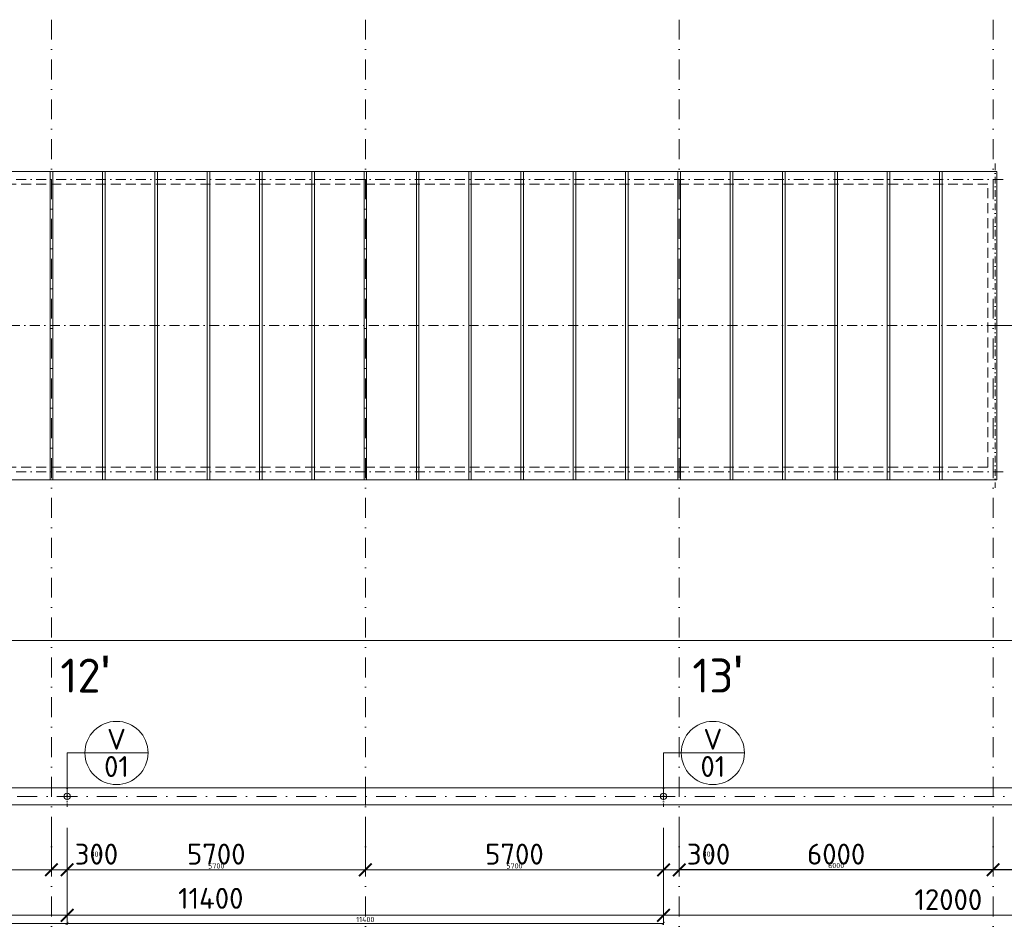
# Model space of a CAD drawing. Header units: millimetres. Extents: x -916886 to 3713765, y -2985421 to 1675785.
# Tile 173 of 256: x 125942 to 144764, y 247484 to 264800. Entities that reach past the tile are written whole.
import ezdxf
from ezdxf.enums import TextEntityAlignment as Align

# ---------------------------------------------------------------- set-up
doc = ezdxf.new("R2010")
doc.units = ezdxf.units.MM
for name, pattern in [('CENTERX2', [101.6, 63.5, -12.7, 12.7, -12.7]), ('DASHDOT', [25.4, 12.7, -6.35, 0, -6.35]), ('ČÁRKOVANÁ', [19.05, 12.7, -6.35])]:
    doc.linetypes.add(name, pattern=pattern)
doc.layers.get('Defpoints').update_dxf_attribs({"color": 8})
for name, color, linetype, lineweight in [('A99_N_kce-pohl', 1, 'Continuous', 9), ('A99_N_koty-200', 5, 'Continuous', 5), ('A99_N_koty-200 @ 200', 5, 'Continuous', 5), ('A99_N_koty-200 @ 50 (2)', 5, 'Continuous', 5), ('A99_N_txt-popis-200', 240, 'Continuous', 5), ('A99_N_znaceni 200', 5, 'Continuous', 5), ('A99_S_kce-demolice', 30, 'Continuous', 20), ('A99_S_kce-pohl', 7, 'Continuous', 5), ('A99_S_osy', 1, 'CENTERX2', 5)]:
    doc.layers.add(name, color=color, linetype=linetype, lineweight=lineweight)
doc.styles.add('A99_kota', font='isocpeur.ttf', dxfattribs={"height": 2})
doc.styles.add('A99_popis', font='isocpeur.ttf')
doc.styles.add('ad_popis 100', font='isocpeur.ttf', dxfattribs={"height": 200})
doc.dimstyles.new('A99_kota_200 new', dxfattribs={"dimscale": 200, "dimtxt": 2, "dimasz": 1.2, "dimexe": 0.5, "dimexo": 1.5, "dimgap": 0.5, "dimtad": 1, "dimdec": 0, "dimzin": 3, "dimdsep": 46, "dimtxsty": 'A99_kota', "dimblk": 'ARCHTICK', "dimcen": 2.5, "dimazin": 2, "dimtfac": 0.75, "dimtdec": 0, "dimtix": 1, "dimtmove": 2, "dimatfit": 0, "dimfxl": 0, "dimtolj": 1, "dimtzin": 0, "dimlwd": 5, "dimlwe": 5, "dimarcsym": 0})

# ---------------------------------------------------------------- blocks, each defined once
blk = doc.blocks.new('*U20')
at = {"color": 0, "linetype": 'ByBlock'}
blk.add_line((-3.02, 0), (3.02, 0), dxfattribs=at)
blk.add_circle((0, 0), 3.02, dxfattribs=at)
at = {"color": 0, "linetype": 'ByBlock', "style": 'A99_popis'}
for tag, p in [('KATEGORIE', (0, 1.31)), ('PRVEK', (0, -1.298))]:
    blk.add_attdef(tag, text='', height=2, dxfattribs=at).set_placement(p, align=Align.MIDDLE_CENTER)
blk = doc.blocks.new('_ArchTick')
at = {"color": 0, "linetype": 'ByBlock', "const_width": 0.15}
blk.add_lwpolyline([(-0.5, -0.5), (0.5, 0.5)], dxfattribs=at)
blk = doc.blocks.new('*D4266')
at = {"layer": 'A99_N_koty-200', "color": 0, "linetype": 'Continuous', "lineweight": 5, "transparency": 16777216}
for p, q in [((126550, 249345), (126550, 248445)), ((126850, 249345), (126850, 248445)), ((126550, 248545), (126310, 248545)), ((126550, 248545), (126850, 248545)), ((126850, 248545), (127090, 248545))]:
    blk.add_line(p, q, dxfattribs=at)
at = {"layer": 'Defpoints', "color": 0, "linetype": 'Continuous', "lineweight": 0, "transparency": 16777216}
for p in [(126850, 249950), (126550, 249830), (126850, 248545)]:
    blk.add_point(p, dxfattribs=at)
at = {"layer": 'A99_N_koty-200', "color": 0, "linetype": 'Continuous', "lineweight": 5, "transparency": 16777216, "xscale": 240, "yscale": 240, "zscale": 240}
blk.add_blockref('_ArchTick', (126550, 248545), dxfattribs=at)
at = {"layer": 'A99_N_koty-200', "color": 0, "linetype": 'Continuous', "lineweight": 5, "transparency": 16777216, "xscale": 240, "yscale": 240, "zscale": 240, "rotation": 180}
blk.add_blockref('_ArchTick', (126850, 248545), dxfattribs=at)
at = {"layer": 'A99_N_koty-200', "color": 0, "linetype": 'Continuous', "transparency": 16777216, "insert": (127410, 248845), "char_height": 400, "attachment_point": 5, "style": 'A99_kota'}
blk.add_mtext('\\A1;300', dxfattribs=at)
blk = doc.blocks.new('*D4267')
at = {"layer": 'A99_N_koty-200', "color": 0, "linetype": 'Continuous', "lineweight": 5, "transparency": 16777216}
for p, q in [((126550, 248745), (126550, 248520)), ((126850, 248745), (126850, 248520)), ((126550, 248545), (126490, 248545)), ((126550, 248545), (126850, 248545)), ((126850, 248545), (126910, 248545))]:
    blk.add_line(p, q, dxfattribs=at)
at = {"layer": 'Defpoints', "color": 0, "linetype": 'Continuous', "lineweight": 0, "transparency": 16777216}
for p in [(126850, 249950), (126550, 249830), (126850, 248545)]:
    blk.add_point(p, dxfattribs=at)
at = {"layer": 'A99_N_koty-200', "color": 0, "linetype": 'Continuous', "lineweight": 5, "transparency": 16777216, "xscale": 60, "yscale": 60, "zscale": 60}
blk.add_blockref('_ArchTick', (126550, 248545), dxfattribs=at)
at = {"layer": 'A99_N_koty-200', "color": 0, "linetype": 'Continuous', "lineweight": 5, "transparency": 16777216, "xscale": 60, "yscale": 60, "zscale": 60, "rotation": 180}
blk.add_blockref('_ArchTick', (126850, 248545), dxfattribs=at)
at = {"layer": 'A99_N_koty-200', "color": 0, "linetype": 'Continuous', "transparency": 16777216, "insert": (127410, 248845), "char_height": 100, "attachment_point": 5, "style": 'A99_kota'}
blk.add_mtext('\\A1;300', dxfattribs=at)
blk = doc.blocks.new('*D4269')
at = {"layer": 'A99_N_koty-200', "color": 0, "linetype": 'Continuous', "lineweight": 5, "transparency": 16777216}
for p, q in [((126850, 248475), (126850, 247575)), ((138250, 248475), (138250, 247575)), ((126850, 247675), (138250, 247675))]:
    blk.add_line(p, q, dxfattribs=at)
at = {"layer": 'Defpoints', "color": 0, "linetype": 'Continuous', "lineweight": 0, "transparency": 16777216}
for p in [(126850, 249950), (138250, 249950), (138250, 247675)]:
    blk.add_point(p, dxfattribs=at)
at = {"layer": 'A99_N_koty-200', "color": 0, "linetype": 'Continuous', "lineweight": 5, "transparency": 16777216, "xscale": 240, "yscale": 240, "zscale": 240, "rotation": 180}
blk.add_blockref('_ArchTick', (126850, 247675), dxfattribs=at)
at = {"layer": 'A99_N_koty-200', "color": 0, "linetype": 'Continuous', "lineweight": 5, "transparency": 16777216, "xscale": 240, "yscale": 240, "zscale": 240}
blk.add_blockref('_ArchTick', (138250, 247675), dxfattribs=at)
at = {"layer": 'A99_N_koty-200', "color": 0, "linetype": 'Continuous', "transparency": 16777216, "insert": (129595, 248000), "char_height": 400, "attachment_point": 5, "style": 'A99_kota'}
blk.add_mtext('\\A1;11400', dxfattribs=at)
blk = doc.blocks.new('*D4270')
at = {"layer": 'A99_N_koty-200', "color": 0, "linetype": 'Continuous', "lineweight": 5, "transparency": 16777216}
for p, q in [((126850, 247720), (126850, 247495)), ((138250, 247720), (138250, 247495)), ((126850, 247520), (138250, 247520))]:
    blk.add_line(p, q, dxfattribs=at)
at = {"layer": 'Defpoints', "color": 0, "linetype": 'Continuous', "lineweight": 0, "transparency": 16777216}
for p in [(126850, 249950), (138250, 249950), (138250, 247520)]:
    blk.add_point(p, dxfattribs=at)
at = {"layer": 'A99_N_koty-200', "color": 0, "linetype": 'Continuous', "lineweight": 5, "transparency": 16777216, "xscale": 60, "yscale": 60, "zscale": 60, "rotation": 180}
blk.add_blockref('_ArchTick', (126850, 247520), dxfattribs=at)
at = {"layer": 'A99_N_koty-200', "color": 0, "linetype": 'Continuous', "lineweight": 5, "transparency": 16777216, "xscale": 60, "yscale": 60, "zscale": 60}
blk.add_blockref('_ArchTick', (138250, 247520), dxfattribs=at)
at = {"layer": 'A99_N_koty-200', "color": 0, "linetype": 'Continuous', "transparency": 16777216, "insert": (132550, 247595), "char_height": 100, "attachment_point": 5, "style": 'A99_kota'}
blk.add_mtext('\\A1;11400', dxfattribs=at)
blk = doc.blocks.new('*D4272')
at = {"layer": 'A99_N_koty-200', "color": 0, "linetype": 'Continuous', "lineweight": 5, "transparency": 16777216}
for p, q in [((132550, 249345), (132550, 248445)), ((126850, 249040), (126850, 248445)), ((126850, 248545), (132550, 248545))]:
    blk.add_line(p, q, dxfattribs=at)
at = {"layer": 'Defpoints', "color": 0, "linetype": 'Continuous', "lineweight": 0, "transparency": 16777216}
for p in [(132550, 249830), (126850, 249340), (132550, 248545)]:
    blk.add_point(p, dxfattribs=at)
at = {"layer": 'A99_N_koty-200', "color": 0, "linetype": 'Continuous', "lineweight": 5, "transparency": 16777216, "xscale": 240, "yscale": 240, "zscale": 240, "rotation": 180}
blk.add_blockref('_ArchTick', (126850, 248545), dxfattribs=at)
at = {"layer": 'A99_N_koty-200', "color": 0, "linetype": 'Continuous', "lineweight": 5, "transparency": 16777216, "xscale": 240, "yscale": 240, "zscale": 240}
blk.add_blockref('_ArchTick', (132550, 248545), dxfattribs=at)
at = {"layer": 'A99_N_koty-200', "color": 0, "linetype": 'Continuous', "transparency": 16777216, "insert": (129700, 248845), "char_height": 400, "attachment_point": 5, "style": 'A99_kota'}
blk.add_mtext('\\A1;5700', dxfattribs=at)
blk = doc.blocks.new('*D4273')
at = {"layer": 'A99_N_koty-200', "color": 0, "linetype": 'Continuous', "lineweight": 5, "transparency": 16777216}
for p, q in [((126850, 248745), (126850, 248520)), ((132550, 248745), (132550, 248520)), ((126850, 248545), (132550, 248545))]:
    blk.add_line(p, q, dxfattribs=at)
at = {"layer": 'Defpoints', "color": 0, "linetype": 'Continuous', "lineweight": 0, "transparency": 16777216}
for p in [(132550, 249830), (126850, 249340), (132550, 248545)]:
    blk.add_point(p, dxfattribs=at)
at = {"layer": 'A99_N_koty-200', "color": 0, "linetype": 'Continuous', "lineweight": 5, "transparency": 16777216, "xscale": 60, "yscale": 60, "zscale": 60, "rotation": 180}
blk.add_blockref('_ArchTick', (126850, 248545), dxfattribs=at)
at = {"layer": 'A99_N_koty-200', "color": 0, "linetype": 'Continuous', "lineweight": 5, "transparency": 16777216, "xscale": 60, "yscale": 60, "zscale": 60}
blk.add_blockref('_ArchTick', (132550, 248545), dxfattribs=at)
at = {"layer": 'A99_N_koty-200', "color": 0, "linetype": 'Continuous', "transparency": 16777216, "insert": (129700, 248620), "char_height": 100, "attachment_point": 5, "style": 'A99_kota'}
blk.add_mtext('\\A1;5700', dxfattribs=at)
blk = doc.blocks.new('*D4275')
at = {"layer": 'A99_N_koty-200', "color": 0, "linetype": 'Continuous', "lineweight": 5, "transparency": 16777216}
for p, q in [((132550, 249345), (132550, 248445)), ((138250, 249345), (138250, 248445)), ((138250, 248545), (132550, 248545))]:
    blk.add_line(p, q, dxfattribs=at)
at = {"layer": 'Defpoints', "color": 0, "linetype": 'Continuous', "lineweight": 0, "transparency": 16777216}
for p in [(138250, 249950), (132550, 249830), (132550, 248545)]:
    blk.add_point(p, dxfattribs=at)
at = {"layer": 'A99_N_koty-200', "color": 0, "linetype": 'Continuous', "lineweight": 5, "transparency": 16777216, "xscale": 240, "yscale": 240, "zscale": 240, "rotation": 180}
blk.add_blockref('_ArchTick', (132550, 248545), dxfattribs=at)
at = {"layer": 'A99_N_koty-200', "color": 0, "linetype": 'Continuous', "lineweight": 5, "transparency": 16777216, "xscale": 240, "yscale": 240, "zscale": 240}
blk.add_blockref('_ArchTick', (138250, 248545), dxfattribs=at)
at = {"layer": 'A99_N_koty-200', "color": 0, "linetype": 'Continuous', "transparency": 16777216, "insert": (135400, 248845), "char_height": 400, "attachment_point": 5, "style": 'A99_kota'}
blk.add_mtext('\\A1;5700', dxfattribs=at)
blk = doc.blocks.new('*D4276')
at = {"layer": 'A99_N_koty-200', "color": 0, "linetype": 'Continuous', "lineweight": 5, "transparency": 16777216}
for p, q in [((132550, 248745), (132550, 248520)), ((138250, 248745), (138250, 248520)), ((138250, 248545), (132550, 248545))]:
    blk.add_line(p, q, dxfattribs=at)
at = {"layer": 'Defpoints', "color": 0, "linetype": 'Continuous', "lineweight": 0, "transparency": 16777216}
for p in [(138250, 249950), (132550, 249830), (132550, 248545)]:
    blk.add_point(p, dxfattribs=at)
at = {"layer": 'A99_N_koty-200', "color": 0, "linetype": 'Continuous', "lineweight": 5, "transparency": 16777216, "xscale": 60, "yscale": 60, "zscale": 60, "rotation": 180}
blk.add_blockref('_ArchTick', (132550, 248545), dxfattribs=at)
at = {"layer": 'A99_N_koty-200', "color": 0, "linetype": 'Continuous', "lineweight": 5, "transparency": 16777216, "xscale": 60, "yscale": 60, "zscale": 60}
blk.add_blockref('_ArchTick', (138250, 248545), dxfattribs=at)
at = {"layer": 'A99_N_koty-200', "color": 0, "linetype": 'Continuous', "transparency": 16777216, "insert": (135400, 248620), "char_height": 100, "attachment_point": 5, "style": 'A99_kota'}
blk.add_mtext('\\A1;5700', dxfattribs=at)
blk = doc.blocks.new('*D4311')
at = {"layer": 'A99_N_koty-200', "color": 0, "linetype": 'Continuous', "lineweight": 5, "transparency": 16777216}
for p, q in [((114850, 248475), (114850, 247575)), ((126850, 248475), (126850, 247575)), ((114850, 247675), (126850, 247675))]:
    blk.add_line(p, q, dxfattribs=at)
at = {"layer": 'Defpoints', "color": 0, "linetype": 'Continuous', "lineweight": 0, "transparency": 16777216}
for p in [(114850, 249950), (126850, 249950), (126850, 247675)]:
    blk.add_point(p, dxfattribs=at)
at = {"layer": 'A99_N_koty-200', "color": 0, "linetype": 'Continuous', "lineweight": 5, "transparency": 16777216, "xscale": 240, "yscale": 240, "zscale": 240, "rotation": 180}
blk.add_blockref('_ArchTick', (114850, 247675), dxfattribs=at)
at = {"layer": 'A99_N_koty-200', "color": 0, "linetype": 'Continuous', "lineweight": 5, "transparency": 16777216, "xscale": 240, "yscale": 240, "zscale": 240}
blk.add_blockref('_ArchTick', (126850, 247675), dxfattribs=at)
at = {"layer": 'A99_N_koty-200', "color": 0, "linetype": 'Continuous', "transparency": 16777216, "insert": (121270, 247975), "char_height": 400, "attachment_point": 5, "style": 'A99_kota'}
blk.add_mtext('\\A1;12000', dxfattribs=at)
blk = doc.blocks.new('*D4312')
at = {"layer": 'A99_N_koty-200', "color": 0, "linetype": 'Continuous', "lineweight": 5, "transparency": 16777216}
for p, q in [((114850, 247720), (114850, 247495)), ((126850, 247720), (126850, 247495)), ((114850, 247520), (126850, 247520))]:
    blk.add_line(p, q, dxfattribs=at)
at = {"layer": 'Defpoints', "color": 0, "linetype": 'Continuous', "lineweight": 0, "transparency": 16777216}
for p in [(114850, 249950), (126850, 249950), (126850, 247520)]:
    blk.add_point(p, dxfattribs=at)
at = {"layer": 'A99_N_koty-200', "color": 0, "linetype": 'Continuous', "lineweight": 5, "transparency": 16777216, "xscale": 60, "yscale": 60, "zscale": 60, "rotation": 180}
blk.add_blockref('_ArchTick', (114850, 247520), dxfattribs=at)
at = {"layer": 'A99_N_koty-200', "color": 0, "linetype": 'Continuous', "lineweight": 5, "transparency": 16777216, "xscale": 60, "yscale": 60, "zscale": 60}
blk.add_blockref('_ArchTick', (126850, 247520), dxfattribs=at)
at = {"layer": 'A99_N_koty-200', "color": 0, "linetype": 'Continuous', "transparency": 16777216, "insert": (120850, 247595), "char_height": 100, "attachment_point": 5, "style": 'A99_kota'}
blk.add_mtext('\\A1;12000', dxfattribs=at)
blk = doc.blocks.new('*D4317')
at = {"layer": 'A99_N_koty-200', "color": 0, "linetype": 'Continuous', "lineweight": 5, "transparency": 16777216}
for p, q in [((120850, 249040), (120850, 248445)), ((126850, 249040), (126850, 248445)), ((126850, 248545), (120850, 248545))]:
    blk.add_line(p, q, dxfattribs=at)
at = {"layer": 'Defpoints', "color": 0, "linetype": 'Continuous', "lineweight": 0, "transparency": 16777216}
for p in [(120850, 249340), (126850, 249340), (120850, 248545)]:
    blk.add_point(p, dxfattribs=at)
at = {"layer": 'A99_N_koty-200', "color": 0, "linetype": 'Continuous', "lineweight": 5, "transparency": 16777216, "xscale": 240, "yscale": 240, "zscale": 240, "rotation": 180}
blk.add_blockref('_ArchTick', (120850, 248545), dxfattribs=at)
at = {"layer": 'A99_N_koty-200', "color": 0, "linetype": 'Continuous', "lineweight": 5, "transparency": 16777216, "xscale": 240, "yscale": 240, "zscale": 240}
blk.add_blockref('_ArchTick', (126850, 248545), dxfattribs=at)
at = {"layer": 'A99_N_koty-200', "color": 0, "linetype": 'Continuous', "transparency": 16777216, "insert": (123850, 248845), "char_height": 400, "attachment_point": 5, "style": 'A99_kota'}
blk.add_mtext('\\A1;6000', dxfattribs=at)
blk = doc.blocks.new('*D4318')
at = {"layer": 'A99_N_koty-200', "color": 0, "linetype": 'Continuous', "lineweight": 5, "transparency": 16777216}
for p, q in [((120850, 248745), (120850, 248520)), ((126850, 248745), (126850, 248520)), ((126850, 248545), (120850, 248545))]:
    blk.add_line(p, q, dxfattribs=at)
at = {"layer": 'Defpoints', "color": 0, "linetype": 'Continuous', "lineweight": 0, "transparency": 16777216}
for p in [(120850, 249340), (126850, 249340), (120850, 248545)]:
    blk.add_point(p, dxfattribs=at)
at = {"layer": 'A99_N_koty-200', "color": 0, "linetype": 'Continuous', "lineweight": 5, "transparency": 16777216, "xscale": 60, "yscale": 60, "zscale": 60, "rotation": 180}
blk.add_blockref('_ArchTick', (120850, 248545), dxfattribs=at)
at = {"layer": 'A99_N_koty-200', "color": 0, "linetype": 'Continuous', "lineweight": 5, "transparency": 16777216, "xscale": 60, "yscale": 60, "zscale": 60}
blk.add_blockref('_ArchTick', (126850, 248545), dxfattribs=at)
at = {"layer": 'A99_N_koty-200', "color": 0, "linetype": 'Continuous', "transparency": 16777216, "insert": (123850, 248620), "char_height": 100, "attachment_point": 5, "style": 'A99_kota'}
blk.add_mtext('\\A1;6000', dxfattribs=at)
blk = doc.blocks.new('*D4347')
at = {"layer": 'A99_N_koty-200', "color": 0, "linetype": 'Continuous', "lineweight": 5, "transparency": 16777216}
for p, q in [((138250, 249345), (138250, 248445)), ((138550, 249345), (138550, 248445)), ((138250, 248545), (138010, 248545)), ((138250, 248545), (138550, 248545)), ((138550, 248545), (138790, 248545))]:
    blk.add_line(p, q, dxfattribs=at)
at = {"layer": 'Defpoints', "color": 0, "linetype": 'Continuous', "lineweight": 0, "transparency": 16777216}
for p in [(138550, 249950), (138250, 249830), (138550, 248545)]:
    blk.add_point(p, dxfattribs=at)
at = {"layer": 'A99_N_koty-200', "color": 0, "linetype": 'Continuous', "lineweight": 5, "transparency": 16777216, "xscale": 240, "yscale": 240, "zscale": 240}
blk.add_blockref('_ArchTick', (138250, 248545), dxfattribs=at)
at = {"layer": 'A99_N_koty-200', "color": 0, "linetype": 'Continuous', "lineweight": 5, "transparency": 16777216, "xscale": 240, "yscale": 240, "zscale": 240, "rotation": 180}
blk.add_blockref('_ArchTick', (138550, 248545), dxfattribs=at)
at = {"layer": 'A99_N_koty-200', "color": 0, "linetype": 'Continuous', "transparency": 16777216, "insert": (139110, 248845), "char_height": 400, "attachment_point": 5, "style": 'A99_kota'}
blk.add_mtext('\\A1;300', dxfattribs=at)
blk = doc.blocks.new('*D4348')
at = {"layer": 'A99_N_koty-200', "color": 0, "linetype": 'Continuous', "lineweight": 5, "transparency": 16777216}
for p, q in [((138250, 248745), (138250, 248520)), ((138550, 248745), (138550, 248520)), ((138250, 248545), (138190, 248545)), ((138250, 248545), (138550, 248545)), ((138550, 248545), (138610, 248545))]:
    blk.add_line(p, q, dxfattribs=at)
at = {"layer": 'Defpoints', "color": 0, "linetype": 'Continuous', "lineweight": 0, "transparency": 16777216}
for p in [(138550, 249950), (138250, 249830), (138550, 248545)]:
    blk.add_point(p, dxfattribs=at)
at = {"layer": 'A99_N_koty-200', "color": 0, "linetype": 'Continuous', "lineweight": 5, "transparency": 16777216, "xscale": 60, "yscale": 60, "zscale": 60}
blk.add_blockref('_ArchTick', (138250, 248545), dxfattribs=at)
at = {"layer": 'A99_N_koty-200', "color": 0, "linetype": 'Continuous', "lineweight": 5, "transparency": 16777216, "xscale": 60, "yscale": 60, "zscale": 60, "rotation": 180}
blk.add_blockref('_ArchTick', (138550, 248545), dxfattribs=at)
at = {"layer": 'A99_N_koty-200', "color": 0, "linetype": 'Continuous', "transparency": 16777216, "insert": (139110, 248845), "char_height": 100, "attachment_point": 5, "style": 'A99_kota'}
blk.add_mtext('\\A1;300', dxfattribs=at)
blk = doc.blocks.new('*D4350')
at = {"layer": 'A99_N_koty-200', "color": 0, "linetype": 'Continuous', "lineweight": 5, "transparency": 16777216}
for p, q in [((138550, 249345), (138550, 248445)), ((144550, 249345), (144550, 248445)), ((144550, 248545), (138550, 248545))]:
    blk.add_line(p, q, dxfattribs=at)
at = {"layer": 'Defpoints', "color": 0, "linetype": 'Continuous', "lineweight": 0, "transparency": 16777216}
for p in [(138550, 249837.5), (144550, 249785), (138550, 248545)]:
    blk.add_point(p, dxfattribs=at)
at = {"layer": 'A99_N_koty-200', "color": 0, "linetype": 'Continuous', "lineweight": 5, "transparency": 16777216, "xscale": 240, "yscale": 240, "zscale": 240, "rotation": 180}
blk.add_blockref('_ArchTick', (138550, 248545), dxfattribs=at)
at = {"layer": 'A99_N_koty-200', "color": 0, "linetype": 'Continuous', "lineweight": 5, "transparency": 16777216, "xscale": 240, "yscale": 240, "zscale": 240}
blk.add_blockref('_ArchTick', (144550, 248545), dxfattribs=at)
at = {"layer": 'A99_N_koty-200', "color": 0, "linetype": 'Continuous', "transparency": 16777216, "insert": (141550, 248845), "char_height": 400, "attachment_point": 5, "style": 'A99_kota'}
blk.add_mtext('\\A1;6000', dxfattribs=at)
blk = doc.blocks.new('*D4351')
at = {"layer": 'A99_N_koty-200', "color": 0, "linetype": 'Continuous', "lineweight": 5, "transparency": 16777216}
for p, q in [((138550, 248752.5), (138550, 248527.5)), ((144550, 248752.5), (144550, 248527.5)), ((144550, 248552.5), (138550, 248552.5))]:
    blk.add_line(p, q, dxfattribs=at)
at = {"layer": 'Defpoints', "color": 0, "linetype": 'Continuous', "lineweight": 0, "transparency": 16777216}
for p in [(138550, 249837.5), (144550, 249785), (138550, 248552.5)]:
    blk.add_point(p, dxfattribs=at)
at = {"layer": 'A99_N_koty-200', "color": 0, "linetype": 'Continuous', "lineweight": 5, "transparency": 16777216, "xscale": 60, "yscale": 60, "zscale": 60, "rotation": 180}
blk.add_blockref('_ArchTick', (138550, 248552.5), dxfattribs=at)
at = {"layer": 'A99_N_koty-200', "color": 0, "linetype": 'Continuous', "lineweight": 5, "transparency": 16777216, "xscale": 60, "yscale": 60, "zscale": 60}
blk.add_blockref('_ArchTick', (144550, 248552.5), dxfattribs=at)
at = {"layer": 'A99_N_koty-200', "color": 0, "linetype": 'Continuous', "transparency": 16777216, "insert": (141550, 248627.5), "char_height": 100, "attachment_point": 5, "style": 'A99_kota'}
blk.add_mtext('\\A1;6000', dxfattribs=at)
blk = doc.blocks.new('*D4353')
at = {"layer": 'A99_N_koty-200', "color": 0, "linetype": 'Continuous', "lineweight": 5, "transparency": 16777216}
for p, q in [((144550, 249345), (144550, 248445)), ((150250, 248962.5), (150250, 248445)), ((144550, 248545), (150250, 248545))]:
    blk.add_line(p, q, dxfattribs=at)
at = {"layer": 'Defpoints', "color": 0, "linetype": 'Continuous', "lineweight": 0, "transparency": 16777216}
for p in [(144550, 249785), (150250, 249262.5), (150250, 248545)]:
    blk.add_point(p, dxfattribs=at)
at = {"layer": 'A99_N_koty-200', "color": 0, "linetype": 'Continuous', "lineweight": 5, "transparency": 16777216, "xscale": 240, "yscale": 240, "zscale": 240, "rotation": 180}
blk.add_blockref('_ArchTick', (144550, 248545), dxfattribs=at)
at = {"layer": 'A99_N_koty-200', "color": 0, "linetype": 'Continuous', "lineweight": 5, "transparency": 16777216, "xscale": 240, "yscale": 240, "zscale": 240}
blk.add_blockref('_ArchTick', (150250, 248545), dxfattribs=at)
at = {"layer": 'A99_N_koty-200', "color": 0, "linetype": 'Continuous', "transparency": 16777216, "insert": (147400, 248845), "char_height": 400, "attachment_point": 5, "style": 'A99_kota'}
blk.add_mtext('\\A1;5700', dxfattribs=at)
blk = doc.blocks.new('*D4354')
at = {"layer": 'A99_N_koty-200', "color": 0, "linetype": 'Continuous', "lineweight": 5, "transparency": 16777216}
for p, q in [((144550, 248752.5), (144550, 248527.5)), ((150250, 248752.5), (150250, 248527.5)), ((144550, 248552.5), (150250, 248552.5))]:
    blk.add_line(p, q, dxfattribs=at)
at = {"layer": 'Defpoints', "color": 0, "linetype": 'Continuous', "lineweight": 0, "transparency": 16777216}
for p in [(144550, 249785), (150250, 249262.5), (150250, 248552.5)]:
    blk.add_point(p, dxfattribs=at)
at = {"layer": 'A99_N_koty-200', "color": 0, "linetype": 'Continuous', "lineweight": 5, "transparency": 16777216, "xscale": 60, "yscale": 60, "zscale": 60, "rotation": 180}
blk.add_blockref('_ArchTick', (144550, 248552.5), dxfattribs=at)
at = {"layer": 'A99_N_koty-200', "color": 0, "linetype": 'Continuous', "lineweight": 5, "transparency": 16777216, "xscale": 60, "yscale": 60, "zscale": 60}
blk.add_blockref('_ArchTick', (150250, 248552.5), dxfattribs=at)
at = {"layer": 'A99_N_koty-200', "color": 0, "linetype": 'Continuous', "transparency": 16777216, "insert": (147400, 248627.5), "char_height": 100, "attachment_point": 5, "style": 'A99_kota'}
blk.add_mtext('\\A1;5700', dxfattribs=at)
blk = doc.blocks.new('*D4356')
at = {"layer": 'A99_N_koty-200', "color": 0, "linetype": 'Continuous', "lineweight": 5, "transparency": 16777216}
for p, q in [((5860, 252928), (5860, 253028)), ((150690, 252928), (150690, 253028)), ((5860, 252928), (150690, 252928))]:
    blk.add_line(p, q, dxfattribs=at)
at = {"layer": 'Defpoints', "color": 0, "linetype": 'Continuous', "lineweight": 0, "transparency": 16777216}
for p in [(5860, 252928), (150690, 252928), (150690, 252928)]:
    blk.add_point(p, dxfattribs=at)
at = {"layer": 'A99_N_koty-200', "color": 0, "linetype": 'Continuous', "lineweight": 5, "transparency": 16777216, "xscale": 240, "yscale": 240, "zscale": 240, "rotation": 180}
blk.add_blockref('_ArchTick', (5860, 252928), dxfattribs=at)
at = {"layer": 'A99_N_koty-200', "color": 0, "linetype": 'Continuous', "lineweight": 5, "transparency": 16777216, "xscale": 240, "yscale": 240, "zscale": 240}
blk.add_blockref('_ArchTick', (150690, 252928), dxfattribs=at)
at = {"layer": 'A99_N_koty-200', "color": 0, "linetype": 'Continuous', "transparency": 16777216, "insert": (79415, 253228), "char_height": 400, "attachment_point": 5, "style": 'A99_kota'}
blk.add_mtext('\\A1;144830', dxfattribs=at)
blk = doc.blocks.new('*D4357')
at = {"layer": 'A99_N_koty-200', "color": 0, "linetype": 'Continuous', "lineweight": 5, "transparency": 16777216}
for p, q in [((5860, 252928), (5860, 252953)), ((5860, 252928), (150690, 252928)), ((150690, 252928), (150690, 252953))]:
    blk.add_line(p, q, dxfattribs=at)
at = {"layer": 'Defpoints', "color": 0, "linetype": 'Continuous', "lineweight": 0, "transparency": 16777216}
for p in [(5860, 252928), (150690, 252928), (150690, 252928)]:
    blk.add_point(p, dxfattribs=at)
at = {"layer": 'A99_N_koty-200', "color": 0, "linetype": 'Continuous', "lineweight": 5, "transparency": 16777216, "xscale": 60, "yscale": 60, "zscale": 60, "rotation": 180}
blk.add_blockref('_ArchTick', (5860, 252928), dxfattribs=at)
at = {"layer": 'A99_N_koty-200', "color": 0, "linetype": 'Continuous', "lineweight": 5, "transparency": 16777216, "xscale": 60, "yscale": 60, "zscale": 60}
blk.add_blockref('_ArchTick', (150690, 252928), dxfattribs=at)
at = {"layer": 'A99_N_koty-200', "color": 0, "linetype": 'Continuous', "transparency": 16777216, "insert": (78275, 253003), "char_height": 100, "attachment_point": 5, "style": 'A99_kota'}
blk.add_mtext('\\A1;144830', dxfattribs=at)
blk = doc.blocks.new('*D488')
at = {"layer": 'A99_N_koty-200', "color": 0, "linetype": 'Continuous', "lineweight": 5, "ltscale": 0.5, "transparency": 16777216}
for p, q in [((138250, 248475), (138250, 247575)), ((150250, 248475), (150250, 247575)), ((138250, 247675), (150250, 247675))]:
    blk.add_line(p, q, dxfattribs=at)
at = {"layer": 'Defpoints', "color": 0, "linetype": 'Continuous', "lineweight": 5, "ltscale": 0.5, "transparency": 16777216}
for p in [(138250, 249950), (150250, 249950), (150250, 247675)]:
    blk.add_point(p, dxfattribs=at)
at = {"layer": 'A99_N_koty-200', "color": 0, "linetype": 'Continuous', "lineweight": 5, "ltscale": 0.5, "transparency": 16777216, "xscale": 240, "yscale": 240, "zscale": 240, "rotation": 180}
blk.add_blockref('_ArchTick', (138250, 247675), dxfattribs=at)
at = {"layer": 'A99_N_koty-200', "color": 0, "linetype": 'Continuous', "lineweight": 5, "ltscale": 0.5, "transparency": 16777216, "xscale": 240, "yscale": 240, "zscale": 240}
blk.add_blockref('_ArchTick', (150250, 247675), dxfattribs=at)
at = {"layer": 'A99_N_koty-200', "color": 0, "linetype": 'Continuous', "lineweight": 5, "ltscale": 0.5, "transparency": 16777216, "insert": (143694, 247975), "char_height": 400, "attachment_point": 5, "style": 'A99_kota'}
blk.add_mtext('\\A1;12000', dxfattribs=at)
blk = doc.blocks.new('*U5132')
at = {"layer": 'A99_N_koty-200 @ 200', "linetype": 'Continuous'}
dim = blk.add_linear_dim(base=(126850, 248545), p1=(126550, 249830), p2=(126850, 249950), dimstyle='A99_kota_200 new', override={"dimscale": 200, "dimtix": 1, "dimtofl": 1, "dimtmove": 2, "dimatfit": 0}, dxfattribs=at)
dim.commit()
dim.dimension.update_dxf_attribs({"geometry": '*D4266', "text_midpoint": (127410, 248845), "dimtype": 128})
at = {"layer": 'A99_N_koty-200 @ 50 (2)', "linetype": 'Continuous'}
dim = blk.add_linear_dim(base=(126850, 248545), p1=(126550, 249830), p2=(126850, 249950), dimstyle='A99_kota_200 new', override={"dimscale": 50, "dimtix": 1, "dimtofl": 1, "dimtmove": 2, "dimatfit": 0}, dxfattribs=at)
dim.commit()
dim.dimension.update_dxf_attribs({"geometry": '*D4267', "text_midpoint": (127410, 248845), "dimtype": 128})
blk = doc.blocks.new('*U5133')
at = {"layer": 'A99_N_koty-200 @ 200', "linetype": 'Continuous'}
dim = blk.add_linear_dim(base=(138250, 247675), p1=(126850, 249950), p2=(138250, 249950), dimstyle='A99_kota_200 new', override={"dimscale": 200, "dimtix": 1, "dimtofl": 1, "dimtmove": 2, "dimatfit": 0}, dxfattribs=at)
dim.commit()
dim.dimension.update_dxf_attribs({"geometry": '*D4269', "text_midpoint": (129595, 248000), "dimtype": 128})
at = {"layer": 'A99_N_koty-200 @ 50 (2)', "linetype": 'Continuous'}
dim = blk.add_linear_dim(base=(138250, 247520), p1=(126850, 249950), p2=(138250, 249950), dimstyle='A99_kota_200 new', override={"dimscale": 50, "dimtix": 1, "dimtofl": 1, "dimtmove": 2, "dimatfit": 0}, dxfattribs=at)
dim.commit()
dim.dimension.update_dxf_attribs({"geometry": '*D4270', "text_midpoint": (132550, 247595)})
blk = doc.blocks.new('*U5134')
at = {"layer": 'A99_N_koty-200 @ 200', "linetype": 'Continuous'}
dim = blk.add_linear_dim(base=(132550, 248545), p1=(126850, 249340), p2=(132550, 249830), dimstyle='A99_kota_200 new', override={"dimscale": 200, "dimtix": 1, "dimtofl": 1, "dimtmove": 2, "dimatfit": 0}, dxfattribs=at)
dim.commit()
dim.dimension.update_dxf_attribs({"geometry": '*D4272', "text_midpoint": (129700, 248845)})
at = {"layer": 'A99_N_koty-200 @ 50 (2)', "linetype": 'Continuous'}
dim = blk.add_linear_dim(base=(132550, 248545), p1=(126850, 249340), p2=(132550, 249830), dimstyle='A99_kota_200 new', override={"dimscale": 50, "dimtix": 1, "dimtofl": 1, "dimtmove": 2, "dimatfit": 0}, dxfattribs=at)
dim.commit()
dim.dimension.update_dxf_attribs({"geometry": '*D4273', "text_midpoint": (129700, 248620)})
blk = doc.blocks.new('*U5135')
at = {"layer": 'A99_N_koty-200 @ 200', "linetype": 'Continuous'}
dim = blk.add_linear_dim(base=(132550, 248545), p1=(138250, 249950), p2=(132550, 249830), angle=180, dimstyle='A99_kota_200 new', override={"dimscale": 200, "dimtix": 1, "dimtofl": 1, "dimtmove": 2, "dimatfit": 0}, dxfattribs=at)
dim.commit()
dim.dimension.update_dxf_attribs({"geometry": '*D4275', "text_midpoint": (135400, 248845)})
at = {"layer": 'A99_N_koty-200 @ 50 (2)', "linetype": 'Continuous'}
dim = blk.add_linear_dim(base=(132550, 248545), p1=(138250, 249950), p2=(132550, 249830), angle=180, dimstyle='A99_kota_200 new', override={"dimscale": 50, "dimtix": 1, "dimtofl": 1, "dimtmove": 2, "dimatfit": 0}, dxfattribs=at)
dim.commit()
dim.dimension.update_dxf_attribs({"geometry": '*D4276', "text_midpoint": (135400, 248620)})
blk = doc.blocks.new('*U5147')
at = {"layer": 'A99_N_koty-200 @ 200', "linetype": 'Continuous'}
dim = blk.add_linear_dim(base=(126850, 247675), p1=(114850, 249950), p2=(126850, 249950), dimstyle='A99_kota_200 new', override={"dimscale": 200, "dimtix": 1, "dimtofl": 1, "dimtmove": 2, "dimatfit": 0}, dxfattribs=at)
dim.commit()
dim.dimension.update_dxf_attribs({"geometry": '*D4311', "text_midpoint": (121270, 247975), "dimtype": 128})
at = {"layer": 'A99_N_koty-200 @ 50 (2)', "linetype": 'Continuous'}
dim = blk.add_linear_dim(base=(126850, 247520), p1=(114850, 249950), p2=(126850, 249950), dimstyle='A99_kota_200 new', override={"dimscale": 50, "dimtix": 1, "dimtofl": 1, "dimtmove": 2, "dimatfit": 0}, dxfattribs=at)
dim.commit()
dim.dimension.update_dxf_attribs({"geometry": '*D4312', "text_midpoint": (120850, 247595)})
blk = doc.blocks.new('*U5149')
at = {"layer": 'A99_N_koty-200 @ 200', "linetype": 'Continuous'}
dim = blk.add_linear_dim(base=(120850, 248545), p1=(126850, 249340), p2=(120850, 249340), angle=180, dimstyle='A99_kota_200 new', override={"dimscale": 200, "dimtix": 1, "dimtofl": 1, "dimtmove": 2, "dimatfit": 0}, dxfattribs=at)
dim.commit()
dim.dimension.update_dxf_attribs({"geometry": '*D4317', "text_midpoint": (123850, 248845)})
at = {"layer": 'A99_N_koty-200 @ 50 (2)', "linetype": 'Continuous'}
dim = blk.add_linear_dim(base=(120850, 248545), p1=(126850, 249340), p2=(120850, 249340), angle=180, dimstyle='A99_kota_200 new', override={"dimscale": 50, "dimtix": 1, "dimtofl": 1, "dimtmove": 2, "dimatfit": 0}, dxfattribs=at)
dim.commit()
dim.dimension.update_dxf_attribs({"geometry": '*D4318', "text_midpoint": (123850, 248620)})
blk = doc.blocks.new('*U5159')
at = {"layer": 'A99_N_koty-200 @ 200', "linetype": 'Continuous'}
dim = blk.add_linear_dim(base=(138550, 248545), p1=(138250, 249830), p2=(138550, 249950), dimstyle='A99_kota_200 new', override={"dimscale": 200, "dimtix": 1, "dimtofl": 1, "dimtmove": 2, "dimatfit": 0}, dxfattribs=at)
dim.commit()
dim.dimension.update_dxf_attribs({"geometry": '*D4347', "text_midpoint": (139110, 248845), "dimtype": 128})
at = {"layer": 'A99_N_koty-200 @ 50 (2)', "linetype": 'Continuous'}
dim = blk.add_linear_dim(base=(138550, 248545), p1=(138250, 249830), p2=(138550, 249950), dimstyle='A99_kota_200 new', override={"dimscale": 50, "dimtix": 1, "dimtofl": 1, "dimtmove": 2, "dimatfit": 0}, dxfattribs=at)
dim.commit()
dim.dimension.update_dxf_attribs({"geometry": '*D4348', "text_midpoint": (139110, 248845), "dimtype": 128})
blk = doc.blocks.new('*U5160')
at = {"layer": 'A99_N_koty-200 @ 200', "linetype": 'Continuous'}
dim = blk.add_linear_dim(base=(138550, 248545), p1=(144550, 249785), p2=(138550, 249837.5), angle=180, dimstyle='A99_kota_200 new', override={"dimscale": 200, "dimtix": 1, "dimtofl": 1, "dimtmove": 2, "dimatfit": 0}, dxfattribs=at)
dim.commit()
dim.dimension.update_dxf_attribs({"geometry": '*D4350', "text_midpoint": (141550, 248845)})
at = {"layer": 'A99_N_koty-200 @ 50 (2)', "linetype": 'Continuous'}
dim = blk.add_linear_dim(base=(138550, 248552.5), p1=(144550, 249785), p2=(138550, 249837.5), angle=180, dimstyle='A99_kota_200 new', override={"dimscale": 50, "dimtix": 1, "dimtofl": 1, "dimtmove": 2, "dimatfit": 0}, dxfattribs=at)
dim.commit()
dim.dimension.update_dxf_attribs({"geometry": '*D4351', "text_midpoint": (141550, 248627.5)})
blk = doc.blocks.new('*U5161')
at = {"layer": 'A99_N_koty-200 @ 200', "linetype": 'Continuous'}
dim = blk.add_linear_dim(base=(150250, 248545), p1=(144550, 249785), p2=(150250, 249262.5), angle=0, dimstyle='A99_kota_200 new', override={"dimscale": 200, "dimtix": 1, "dimtofl": 1, "dimtmove": 2, "dimatfit": 0}, dxfattribs=at)
dim.commit()
dim.dimension.update_dxf_attribs({"geometry": '*D4353', "text_midpoint": (147400, 248845)})
at = {"layer": 'A99_N_koty-200 @ 50 (2)', "linetype": 'Continuous'}
dim = blk.add_linear_dim(base=(150250, 248552.5), p1=(144550, 249785), p2=(150250, 249262.5), angle=0, dimstyle='A99_kota_200 new', override={"dimscale": 50, "dimtix": 1, "dimtofl": 1, "dimtmove": 2, "dimatfit": 0}, dxfattribs=at)
dim.commit()
dim.dimension.update_dxf_attribs({"geometry": '*D4354', "text_midpoint": (147400, 248627.5)})
blk = doc.blocks.new('*U5162')
at = {"layer": 'A99_N_koty-200 @ 200', "linetype": 'Continuous'}
dim = blk.add_linear_dim(base=(150690, 252928.1), p1=(5860, 252928.1), p2=(150690, 252928.1), dimstyle='A99_kota_200 new', override={"dimscale": 200, "dimtix": 1, "dimtofl": 1, "dimtmove": 2, "dimatfit": 0}, dxfattribs=at)
dim.commit()
dim.dimension.update_dxf_attribs({"geometry": '*D4356', "text_midpoint": (79415, 253228.1), "dimtype": 128})
at = {"layer": 'A99_N_koty-200 @ 50 (2)', "linetype": 'Continuous'}
dim = blk.add_linear_dim(base=(150690, 252928.1), p1=(5860, 252928.1), p2=(150690, 252928.1), dimstyle='A99_kota_200 new', override={"dimscale": 50, "dimtix": 1, "dimtofl": 1, "dimtmove": 2, "dimatfit": 0}, dxfattribs=at)
dim.commit()
dim.dimension.update_dxf_attribs({"geometry": '*D4357', "text_midpoint": (78275, 253003.1)})

msp = doc.modelspace()

# ---------------------------------------------------------------- linework, layer by layer
at = {"layer": 'A99_N_kce-pohl', "linetype": 'DASHDOT', "lineweight": 5, "ltscale": 5}
for points in [[(126850, 249750), (126850, 250150)], [(138250, 249750), (138250, 250150)], [(126650, 249950), (127050, 249950)], [(138050, 249950), (138450, 249950)]]:
    msp.add_lwpolyline(points, dxfattribs=at)
at = {"layer": 'A99_N_kce-pohl', "linetype": 'Continuous', "ltscale": 25}
msp.add_lwpolyline([(150690, 250115), (150690, 249785), (6000, 249785), (6000, 250115)], close=True, dxfattribs=at)
at = {"layer": 'A99_N_kce-pohl', "color": 1, "linetype": 'Continuous', "lineweight": 5}
msp.add_lwpolyline([(132550, 249775), (132550, 250105)], dxfattribs=at)
at = {"layer": 'A99_N_kce-pohl', "linetype": 'Continuous'}
for centre in [(126850, 249950), (138250, 249950)]:
    msp.add_circle(centre, 60, dxfattribs=at)
at = {"layer": 'A99_N_znaceni 200'}
for points in [[(127188.5, 250780), (126850, 250780)], [(126850, 249950), (126850, 250780)], [(138588.5, 250780), (138250, 250780)], [(138250, 249950), (138250, 250780)]]:
    msp.add_lwpolyline(points, dxfattribs=at)
at = {"layer": 'A99_S_kce-demolice', "color": 7, "linetype": 'Continuous', "lineweight": 9}
for p, q in [((126525, 255995), (126525, 261905)), ((126575, 255995), (126575, 261905)), ((127525, 255995), (127525, 261905)), ((127575, 255995), (127575, 261905)), ((128525, 255995), (128525, 261905)), ((128575, 255995), (128575, 261905)), ((129525, 255995), (129525, 261905)), ((129575, 255995), (129575, 261905)), ((130525, 255995), (130525, 261905)), ((130575, 255995), (130575, 261905)), ((131525, 255995), (131525, 261905)), ((131575, 255995), (131575, 261905)), ((132525, 255995), (132525, 261905)), ((132575, 255995), (132575, 261905)), ((133525, 255995), (133525, 261905)), ((133575, 255995), (133575, 261905)), ((134525, 255995), (134525, 261905)), ((134575, 255995), (134575, 261905)), ((135525, 255995), (135525, 261905)), ((135575, 255995), (135575, 261905)), ((136525, 255995), (136525, 261905)), ((136575, 255995), (136575, 261905)), ((137525, 255995), (137525, 261905)), ((137575, 255995), (137575, 261905)), ((138525, 255995), (138525, 261905)), ((138575, 255995), (138575, 261905)), ((139525, 255995), (139525, 261905)), ((139575, 255995), (139575, 261905)), ((140525, 255995), (140525, 261905)), ((140575, 255995), (140575, 261905)), ((141525, 255995), (141525, 261905)), ((141575, 255995), (141575, 261905)), ((142525, 255995), (142525, 261905)), ((142575, 255995), (142575, 261905)), ((143525, 255995), (143525, 261905)), ((143575, 255995), (143575, 261905))]:
    msp.add_line(p, q, dxfattribs=at)
at = {"layer": 'A99_S_kce-demolice', "color": 7, "linetype": 'Continuous', "lineweight": 13}
msp.add_lwpolyline([(144620, 256000), (144620, 261900), (11930, 261900), (11930, 256000)], close=True, dxfattribs=at)
at = {"layer": 'A99_S_kce-demolice', "color": 7, "linetype": 'ČÁRKOVANÁ', "lineweight": 9, "ltscale": 15}
for points in [[(144450, 261655.3), (12100, 261655.3)], [(144450, 256244.7), (144450, 261655.3)], [(144450, 256244.7), (144450, 261655.3)], [(144450, 256244.7), (12100, 256244.7)]]:
    msp.add_lwpolyline(points, dxfattribs=at)
at = {"layer": 'A99_S_kce-demolice', "color": 7, "linetype": 'Continuous', "lineweight": 9}
for points in [[(126525, 259325), (126525, 259145)], [(126575, 259325), (126575, 259145)], [(127525, 259325), (127525, 259145)], [(127575, 259325), (127575, 259145)], [(128525, 259325), (128525, 259145)], [(128575, 259325), (128575, 259145)], [(129525, 259325), (129525, 259145)], [(129575, 259325), (129575, 259145)], [(130525, 259325), (130525, 259145)], [(130575, 259325), (130575, 259145)], [(131525, 259325), (131525, 259145)], [(131575, 259325), (131575, 259145)], [(132525, 259325), (132525, 259145)], [(132575, 259325), (132575, 259145)], [(133525, 259325), (133525, 259145)], [(133575, 259325), (133575, 259145)], [(134525, 259325), (134525, 259145)], [(134575, 259325), (134575, 259145)], [(135525, 259325), (135525, 259145)], [(135575, 259325), (135575, 259145)], [(136525, 259325), (136525, 259145)], [(136575, 259325), (136575, 259145)], [(137525, 259325), (137525, 259145)], [(137575, 259325), (137575, 259145)], [(138525, 259320), (138525, 259140)], [(138575, 259320), (138575, 259140)], [(140525, 259325), (140525, 259145)], [(140575, 259325), (140575, 259145)], [(142525, 259325), (142525, 259145)], [(142575, 259325), (142575, 259145)], [(143525, 259325), (143525, 259145)], [(143575, 259325), (143575, 259145)]]:
    msp.add_lwpolyline(points, dxfattribs=at)
at = {"layer": 'A99_S_kce-demolice', "color": 7, "linetype": 'ČÁRKOVANÁ', "lineweight": 9, "ltscale": 3}
for points in [[(139525, 259325), (139525, 259145)], [(139575, 259325), (139575, 259145)], [(141525, 259325), (141525, 259145)], [(141575, 259325), (141575, 259145)]]:
    msp.add_lwpolyline(points, dxfattribs=at)
at = {"layer": 'A99_S_kce-pohl', "color": 7, "linetype": 'Continuous', "lineweight": 9}
msp.add_lwpolyline([(150800, 258950), (144620, 258950)], dxfattribs=at)
at = {"layer": 'A99_S_osy', "color": 7, "linetype": 'DASHDOT', "lineweight": 5, "ltscale": 10}
msp.add_line((144590, 262050), (144590, 255850), dxfattribs=at)
at = {"layer": 'A99_S_osy', "linetype": 'DASHDOT', "lineweight": 5, "ltscale": 30}
for points in [[(126550, 264800), (126550, 174390)], [(132550, 264800), (132550, 176462.5)], [(138550, 264800), (138550, 146890)], [(144550, 264800), (144550, 176462.5)], [(152950, 249950), (4375, 249950)]]:
    msp.add_lwpolyline(points, dxfattribs=at)
at = {"layer": 'A99_S_osy', "color": 7, "linetype": 'DASHDOT', "lineweight": 5, "ltscale": 15}
for points in [[(144740, 261745), (11865, 261745)], [(144620, 258950), (11930, 258950)], [(144740, 256155), (11865, 256155)]]:
    msp.add_lwpolyline(points, dxfattribs=at)

# ---------------------------------------------------------------- block references
at = {"layer": 'A99_N_koty-200', "color": 4, "linetype": 'Continuous', "lineweight": 0}
for name in ['*U5162', '*U5147', '*U5132', '*U5133', '*U5135', '*U5159', '*U5134', '*U5160', '*U5161', '*U5149']:
    msp.add_blockref(name, (0, 0), dxfattribs=at)
at = {"layer": 'A99_N_znaceni 200', "xscale": 200, "yscale": 200, "zscale": 200}
for p in [(127792.5, 250780), (139192.5, 250780)]:
    msp.add_blockref('*U20', p, dxfattribs=at).add_auto_attribs({'KATEGORIE': 'V', 'PRVEK': '01'})

# ---------------------------------------------------------------- texts
at = {"layer": 'A99_N_txt-popis-200', "color": 1, "lineweight": 0, "char_height": 650, "attachment_point": 1, "style": 'ad_popis 100'}
for s, insert in [("12{\\fArial|b0|i0|c238|p34;\\H1.08333x;'}", (126720, 252638.5)), ("13{\\fArial|b0|i0|c238|p34;\\H1.08333x;'}", (138800, 252638.5))]:
    msp.add_mtext_dynamic_manual_height_columns(s, width=832.5, gutter_width=1000, heights=[0], dxfattribs=dict(at, insert=insert))

# ---------------------------------------------------------------- dimensions: what is measured, and where the dimension line sits
at = {"layer": 'A99_N_koty-200 @ 200', "linetype": 'Continuous', "lineweight": 5, "ltscale": 0.5}
dim = msp.add_linear_dim(base=(150249.5, 247675), p1=(138250, 249950), p2=(150249.5, 249950), dimstyle='A99_kota_200 new', override={"dimscale": 200, "dimtix": 1, "dimtofl": 1, "dimtmove": 2, "dimatfit": 0}, dxfattribs=at)
dim.commit()
dim.dimension.update_dxf_attribs({"geometry": '*D488', "text_midpoint": (143694.2378973, 247975), "dimtype": 128})

doc.saveas('drawing.dxf')
